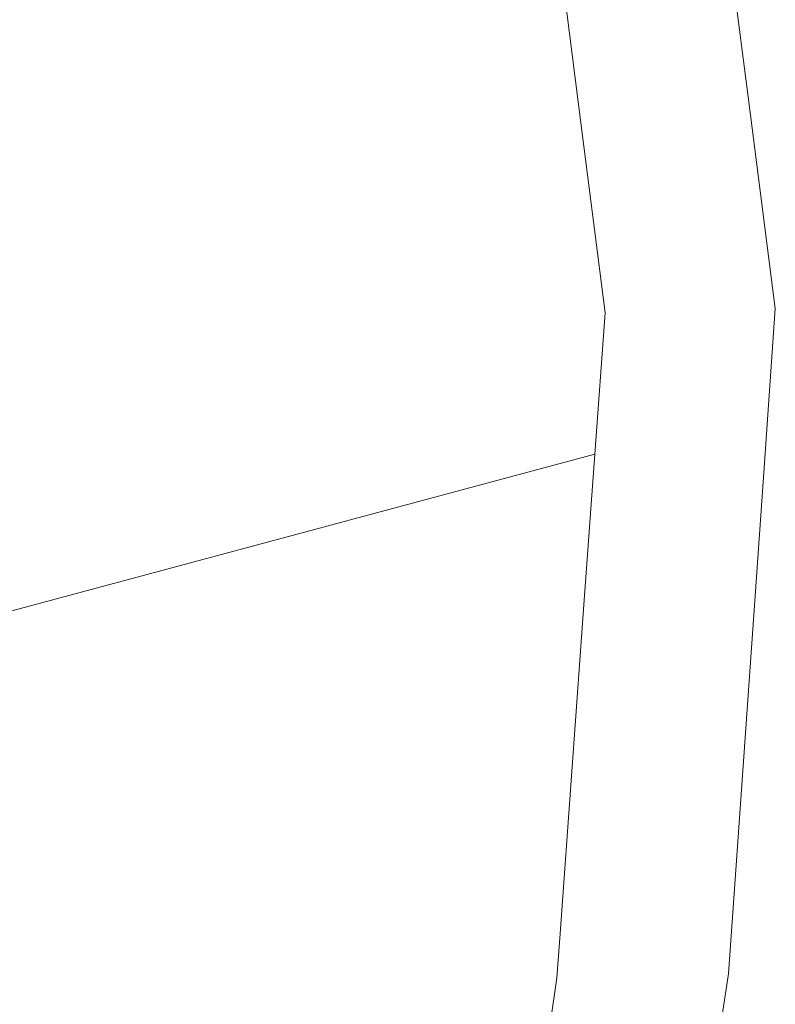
# Model space of a CAD drawing. Header units: metres. Extents: x 125349 to 128236, y 501602 to 503797.
# Tile 173 of 256: x 127102 to 127116, y 501897 to 501915. Entities that reach past the tile are written whole.
import ezdxf

# ---------------------------------------------------------------- set-up
doc = ezdxf.new("R2010")
doc.units = ezdxf.units.M
doc.layers.add('B-WE-OG-TERREIN_BEGROEID-GV', color=7, linetype='CONTINUOUS', lineweight=18)
doc.layers.add('B-WE-VH-GESLOTENVERHARDING_ASFALT-GV', color=10, linetype='CONTINUOUS', lineweight=18)

msp = doc.modelspace()

# ---------------------------------------------------------------- linework, layer by layer
at = {"layer": 'B-WE-OG-TERREIN_BEGROEID-GV', "flags": 128}
msp.add_lwpolyline([(127099.571, 501903.531), (127112.525, 501907.013), (127112.71, 501909.568), (127112.266, 501913.05), (127111.77, 501916.945), (127097.057, 501915.686), (127094.411, 501927.16), (127097.155, 501938.835), (127094.714, 501950.938), (127093.998, 501954.489), (127079.53, 501957.262), (127078.807, 501958.576), (127078.084, 501959.89), (127074.407, 501966.57), (127073.106, 501965.834), (127071.379, 501964.858), (127075.638, 501958.55), (127076.897, 501956.686), (127078.156, 501954.821), (127063.245, 501931.278), (127063.566, 501926.102), (127068.782, 501910.454)], dxfattribs=at)
at = {"layer": 'B-WE-VH-GESLOTENVERHARDING_ASFALT-GV', "flags": 128}
for points in [[(127091.006, 501832.706), (127093.426, 501841.498), (127093.795, 501842.594), (127094.349, 501844.243), (127095.079, 501846.133), (127096.141, 501848.88), (127096.808, 501850.372), (127097.979, 501852.712), (127101.541, 501859.232), (127109.48, 501873.939), (127110.71, 501877.63), (127112.25, 501882.247), (127113.104, 501886.639), (127113.863, 501890.54), (127114.453, 501894.429), (127114.938, 501897.623), (127115.407, 501904.28), (127115.582, 501906.767), (127115.785, 501909.644), (127115.293, 501913.469), (127114.633, 501918.592), (127110.964, 501938.885), (127105.855, 501965.895), (127104.36, 501972.062)], [(127102.129, 501968.83), (127108.062, 501938.811), (127111.767, 501916.968), (127111.77, 501916.945), (127112.266, 501913.05), (127112.71, 501909.568), (127112.525, 501907.013), (127112.34, 501904.46), (127111.892, 501898.27), (127111.84, 501897.551), (127110.721, 501889.764), (127109.663, 501884.987), (127108.694, 501880.607), (127106.233, 501874.878), (127104.707, 501871.324), (127098.803, 501860.708), (127096.583, 501856.512), (127095.404, 501854.285)]]:
    msp.add_lwpolyline(points, dxfattribs=at)

doc.saveas('drawing.dxf')
